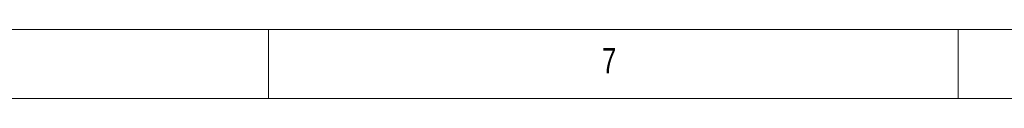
# Model space of a CAD drawing. Header units: inches. Extents: x 0.2 to 16.3, y 0.2 to 11.5.
# Tile 72 of 73: x 11.5 to 14.3, y 11.3 to 11.5. Entities that reach past the tile are written whole.
import ezdxf

# ---------------------------------------------------------------- set-up
doc = ezdxf.new("R2010")
doc.units = ezdxf.units.IN
doc.header["$MEASUREMENT"] = 0
doc.styles.add('SLDTEXTSTYLE0', font='TXT', dxfattribs={"width": 0.75})

msp = doc.modelspace()

# ---------------------------------------------------------------- linework, layer by layer
at = {"color": 7, "linetype": 'Continuous', "lineweight": 0}
for p, q in [((16.3386, 11.4961), (0.1969, 11.4961)), ((12.2047, 11.4961), (12.2047, 11.2992)), ((14.1732, 11.2992), (14.1732, 11.4961)), ((16.1417, 11.2992), (0.3937, 11.2992))]:
    msp.add_line(p, q, dxfattribs=at)

# ---------------------------------------------------------------- texts
at = {"color": 7, "linetype": 'Continuous', "lineweight": 0, "insert": (13.1562, 11.4436), "char_height": 0.0729, "attachment_point": 1, "style": 'SLDTEXTSTYLE0'}
msp.add_mtext('7', dxfattribs=at)

doc.saveas('drawing.dxf')
